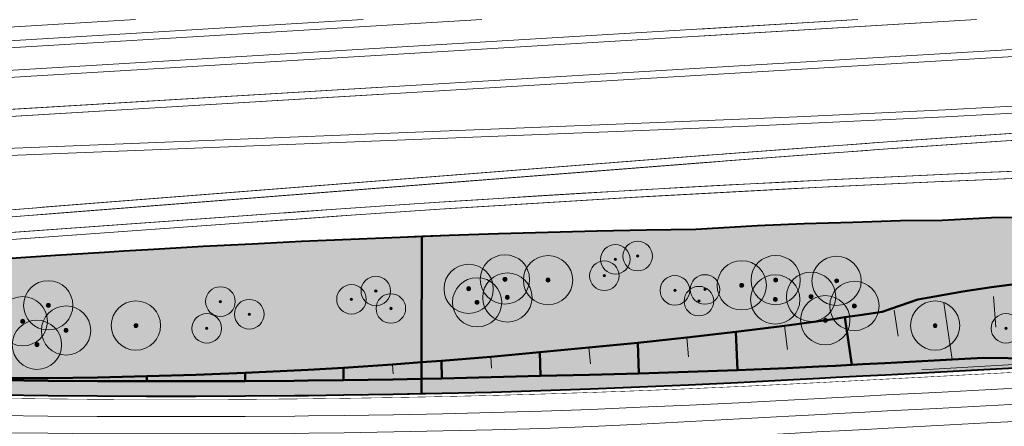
# Model space of a CAD drawing. Header units: metres. Extents: x 118946 to 119657, y 483154 to 483542.
# Tile 52 of 73: x 119187 to 119387, y 483459 to 483542. Entities that reach past the tile are written whole.
import ezdxf

# ---------------------------------------------------------------- set-up
doc = ezdxf.new("R2010")
doc.units = ezdxf.units.M
doc.header["$LTSCALE"] = 500
doc.header["$MEASUREMENT"] = 0
for name, color, linetype, lineweight, true_color in [('B-PV-VW-MARKERING_LANGS_STREEP_33-G', 7, 'VW-3-3_STREEP-B', 0, 0xfafafa), ('B-PV-VW-MARKERING_LANGS_STREEP_DOORGETROKKEN_010-G', 7, 'Continuous', 0, 0xfafafa), ('N-PV-AL-FILL_BERM-O', 7, 'Continuous', 40, 0xacbd88), ('N-PV-AL-FILL_SPOOR-O', 7, 'Continuous', 40, 0xe5e0d9), ('N-PV-AL-FILL_WEG-O', 7, 'Continuous', 40, 0xc8c8c8)]:
    doc.layers.add(name, color=color, linetype=linetype, lineweight=lineweight, true_color=true_color)
for name, color, linetype, lineweight in [('N-PV-GR-BOOM-S', 89, 'Continuous', 0), ('N-PV-GW-TALUDARCERING-G', 8, 'Continuous', 0), ('N-PV-OG-WEG_SPOOR_TREIN-G', 252, 'Continuous', 0), ('N-PV-OG-WEG_STROOMWEG-G', 8, 'Continuous', 0)]:
    doc.layers.add(name, color=color, linetype=linetype, lineweight=lineweight)
doc.linetypes.add('VW-3-3_STREEP-B', pattern='A,-1.5,[27,dgnlstyle-VW-AMSTERDAM.shx,S=0.02381,R=0,X=0,Y=0],-4.5', length=6)

# ---------------------------------------------------------------- blocks, each defined once
blk = doc.blocks.new('SGR-BOOM001_BOVENAANZICHT_4')
at = {"layer": 'N-PV-GR-BOOM-S', "ltscale": 0.001, "transparency": 33554585}
h = blk.add_hatch(color=256, dxfattribs=at)
edge = h.paths.add_edge_path()
edge.add_arc((0, 0), 5, 0, 360)
h = blk.add_hatch(color=256, dxfattribs=at)
edge = h.paths.add_edge_path()
edge.add_arc((0, 0), 0.4, 0, 360)
for radius in [5, 0.4]:
    blk.add_circle((0, 0), radius, dxfattribs=at)
blk = doc.blocks.new('SGR-BOOM001_BOVENAANZICHT_5')
at = {"layer": 'N-PV-GR-BOOM-S', "ltscale": 0.000751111, "transparency": 33554585}
h = blk.add_hatch(color=256, dxfattribs=at)
edge = h.paths.add_edge_path()
edge.add_arc((0, 0), 5, 0, 360)
h = blk.add_hatch(color=256, dxfattribs=at)
edge = h.paths.add_edge_path()
edge.add_arc((0, 0), 0.4, 0, 360)
for radius in [5, 0.4]:
    blk.add_circle((0, 0), radius, dxfattribs=at)

msp = doc.modelspace()

# ---------------------------------------------------------------- hatches: boundary and pattern name
at = {"layer": 'N-PV-AL-FILL_BERM-O', "ltscale": 0.001}
for points in [[(119268.37, 483472.18), (119268.43, 483497.69), (119274.02, 483497.9), (119284.01, 483498.23), (119294.01, 483498.52), (119304.01, 483498.77), (119314, 483498.98), (119324, 483499.15), (119336.53, 483499.91), (119346.01, 483500.3), (119355.86, 483500.54), (119365.55, 483500.87), (119374.01, 483500.97), (119383.99, 483501.53), (119384.02, 483501.53), (119397.75, 483501.67), (119410.59, 483501.96), (119421.37, 483501.96), (119421.35, 483491.14), (119418.14, 483490.92), (119415.65, 483490.75), (119413.15, 483490.57), (119412.88, 483490.55), (119410.66, 483490.38), (119408.17, 483490.19), (119407.07, 483490.1), (119405.68, 483489.98), (119403.17, 483489.74), (119401.28, 483489.57), (119398.19, 483489.23), (119395.71, 483488.95), (119395.5, 483488.93), (119389.73, 483488.21), (119383.96, 483487.42), (119378.2, 483486.53), (119372.47, 483485.56), (119369.05, 483484.92), (119361.82, 483482.42), (119357.27, 483481.75), (119354.23, 483481.31), (119351.88, 483480.97), (119348.5, 483480.49), (119342, 483479.58), (119332.14, 483478.36), (119322.21, 483477.21), (119312.28, 483476.16), (119302.34, 483475.16), (119292.38, 483474.25), (119282.41, 483473.32), (119272.46, 483472.49)], [(119178.77, 483468.96), (119172.68, 483468.97), (119162.66, 483468.98), (119152.65, 483469), (119142.63, 483469.02), (119137.85, 483469.03), (119137.9, 483489.91), (119144.25, 483490.36), (119152.11, 483490.93), (119154.22, 483491.08), (119164.2, 483491.8), (119174.17, 483492.5), (119184.15, 483493.19), (119194.12, 483493.86), (119204.1, 483494.5), (119207.98, 483494.74), (119214.09, 483495.1), (119224.07, 483495.67), (119234.06, 483496.19), (119244.04, 483496.68), (119254.03, 483497.12), (119264.03, 483497.53), (119268.43, 483497.69), (119268.37, 483472.18), (119262.5, 483471.73), (119252.53, 483471.06), (119245.38, 483470.65), (119242.56, 483470.5), (119232.59, 483470.05), (119222.61, 483469.63), (119212.63, 483469.34), (119202.65, 483469.11), (119192.67, 483468.99), (119182.68, 483468.96)], [(119268.36, 483465.83), (119268.37, 483468.83), (119272.53, 483468.91), (119272.53, 483468.91), (119282.52, 483469.15), (119292.49, 483469.43), (119292.5, 483469.43), (119302.48, 483469.66), (119312.46, 483469.93), (119312.48, 483469.93), (119322.44, 483470.24), (119332.42, 483470.58), (119332.44, 483470.59), (119342.4, 483470.97), (119348.97, 483471.31), (119352.38, 483471.49), (119355.64, 483471.66), (119357.8, 483471.77), (119362.37, 483472.01), (119372.35, 483472.54), (119375.98, 483472.73), (119382.34, 483473.06), (119392.36, 483472.98), (119395.54, 483472.95), (119396, 483472.95), (119396.59, 483472.98), (119395.71, 483488.95), (119398.19, 483489.23), (119401.28, 483489.57), (119403.17, 483489.74), (119405.68, 483489.98), (119407.07, 483490.1), (119408.17, 483490.19), (119410.66, 483490.38), (119412.88, 483490.55), (119413.15, 483490.57), (119415.65, 483490.75), (119418.14, 483490.92), (119423.12, 483491.27), (119427.68, 483491.59), (119440.58, 483492.47), (119442.49, 483492.6), (119445.57, 483492.8), (119446.73, 483492.88), (119448.06, 483492.97), (119453.07, 483493.31), (119458.05, 483493.64), (119465.53, 483494.15), (119466.49, 483476.86), (119461.5, 483476.6), (119456.49, 483476.33), (119451.5, 483476.07), (119450.93, 483476.04), (119450.99, 483475.05), (119442.41, 483474.6), (119432.38, 483474.06), (119423.51, 483473.59), (119395.58, 483472.13), (119395.61, 483471.62), (119395.63, 483471.41), (119392.45, 483471.24), (119382.46, 483470.72), (119372.48, 483470.19), (119362.49, 483469.67), (119357.92, 483469.43), (119352.5, 483469.14), (119349.1, 483468.96), (119342.52, 483468.63), (119332.54, 483468.11), (119322.55, 483467.63), (119312.57, 483467.19), (119302.58, 483466.79), (119292.59, 483466.43), (119282.59, 483466.15), (119272.6, 483465.92)], [(119355.64, 483471.66), (119354.23, 483481.31), (119357.27, 483481.75), (119361.82, 483482.42), (119369.05, 483484.92), (119372.47, 483485.56), (119378.2, 483486.53), (119383.96, 483487.42), (119389.73, 483488.21), (119395.5, 483488.93), (119395.71, 483488.95), (119396.59, 483472.98), (119396, 483472.95), (119395.54, 483472.95), (119392.36, 483472.98), (119382.34, 483473.06), (119375.98, 483472.73), (119372.35, 483472.54), (119362.37, 483472.01), (119357.8, 483471.77)], [(119332.44, 483470.59), (119332.14, 483478.36), (119342, 483479.58), (119348.5, 483480.49), (119351.88, 483480.97), (119354.23, 483481.31), (119355.64, 483471.66), (119352.38, 483471.49), (119348.97, 483471.31), (119342.4, 483470.97)], [(119312.48, 483469.93), (119312.28, 483476.16), (119322.21, 483477.21), (119332.14, 483478.36), (119332.44, 483470.59), (119332.42, 483470.58), (119322.44, 483470.24)], [(119292.49, 483469.43), (119292.38, 483474.25), (119302.34, 483475.16), (119312.28, 483476.16), (119312.48, 483469.93), (119312.46, 483469.93), (119302.48, 483469.66), (119292.5, 483469.43)], [(119268.37, 483468.83), (119268.37, 483472.18), (119272.46, 483472.49), (119272.53, 483468.91)], [(119272.53, 483468.91), (119272.46, 483472.49), (119282.41, 483473.32), (119292.38, 483474.25), (119292.49, 483469.43), (119282.52, 483469.15), (119272.53, 483468.91)], [(119232.6, 483468.36), (119232.59, 483470.05), (119242.56, 483470.5), (119245.38, 483470.65), (119252.53, 483471.06), (119252.56, 483468.56), (119245.4, 483468.47), (119242.58, 483468.44), (119232.6, 483468.36)], [(119252.56, 483468.56), (119252.53, 483471.06), (119262.5, 483471.73), (119268.37, 483472.18), (119268.37, 483468.83), (119262.55, 483468.72), (119252.57, 483468.56)], [(119222.62, 483465.32), (119212.62, 483465.32), (119202.63, 483465.36), (119192.63, 483465.44), (119182.63, 483465.57), (119178.71, 483465.62), (119172.64, 483465.71), (119162.63, 483465.83), (119152.63, 483465.9), (119142.63, 483465.93), (119137.84, 483465.93), (119137.85, 483468.93), (119142.63, 483468.93), (119152.65, 483468.9), (119162.66, 483468.82), (119172.67, 483468.71), (119178.76, 483468.62), (119182.68, 483468.57), (119192.66, 483468.44), (119202.65, 483468.36), (119212.63, 483468.32), (119212.66, 483468.32), (119222.62, 483468.32), (119232.6, 483468.36), (119232.6, 483468.36), (119242.58, 483468.44), (119245.4, 483468.47), (119252.56, 483468.56), (119252.57, 483468.56), (119262.55, 483468.72), (119268.37, 483468.83), (119268.36, 483465.83), (119262.61, 483465.72), (119252.61, 483465.56), (119245.43, 483465.47), (119242.61, 483465.44), (119232.62, 483465.36)], [(119212.66, 483468.32), (119212.63, 483468.32), (119202.65, 483468.36), (119192.66, 483468.44), (119182.68, 483468.57), (119178.76, 483468.62), (119172.67, 483468.71), (119162.66, 483468.82), (119152.65, 483468.9), (119142.63, 483468.93), (119137.85, 483468.93), (119137.85, 483469.03), (119142.63, 483469.02), (119152.65, 483469), (119162.66, 483468.98), (119172.68, 483468.97), (119178.77, 483468.96), (119182.68, 483468.96), (119192.67, 483468.99), (119202.65, 483469.11), (119212.63, 483469.34)], [(119222.62, 483468.32), (119212.66, 483468.32), (119212.63, 483469.34), (119222.61, 483469.63), (119232.59, 483470.05), (119232.6, 483468.36)]]:
    msp.add_hatch(color=256, dxfattribs=at).paths.add_polyline_path(points)

# ---------------------------------------------------------------- linework, layer by layer
at = {"layer": 'B-PV-VW-MARKERING_LANGS_STREEP_33-G', "flags": 128}
for points in [[(118946.31, 483454.27), (118953.05, 483454.79), (118963.01, 483455.51), (118972.97, 483456.2), (118982.94, 483456.84), (118992.91, 483457.45), (119002.88, 483458.02), (119012.85, 483458.54), (119022.83, 483459.03), (119032.8, 483459.48), (119042.78, 483459.88), (119052.76, 483460.25), (119062.74, 483460.58), (119072.72, 483460.86), (119082.71, 483461.11), (119092.69, 483461.32), (119102.68, 483461.49), (119112.66, 483461.61), (119122.65, 483461.7), (119132.63, 483461.75), (119132.85, 483461.75), (119133.06, 483461.75), (119142.62, 483461.76), (119152.61, 483461.72), (119162.59, 483461.65), (119172.58, 483461.54), (119178.65, 483461.45), (119182.58, 483461.39), (119192.59, 483461.27), (119202.6, 483461.19), (119212.62, 483461.15), (119222.63, 483461.15), (119232.64, 483461.19), (119242.66, 483461.26), (119245.48, 483461.29), (119252.67, 483461.38), (119262.68, 483461.54), (119272.69, 483461.74), (119282.7, 483461.98), (119292.71, 483462.26), (119302.72, 483462.63), (119312.72, 483463.04), (119322.73, 483463.49), (119332.73, 483463.98), (119342.73, 483464.51), (119349.31, 483464.84), (119352.72, 483465.02), (119358.14, 483465.31), (119362.71, 483465.55), (119372.69, 483466.07), (119382.68, 483466.6), (119392.67, 483467.12), (119396.3, 483467.31), (119402.65, 483467.65), (119412.64, 483468.17), (119422.62, 483468.7), (119432.61, 483469.22), (119442.6, 483469.75), (119452.58, 483470.27), (119462.57, 483470.8), (119472.56, 483471.32), (119482.54, 483471.85), (119492.53, 483472.37), (119502.51, 483472.9), (119505.85, 483473.07), (119506.26, 483473.09)], [(118946.31, 483454.27), (118953.05, 483454.79), (118963.01, 483455.51), (118972.97, 483456.2), (118982.94, 483456.84), (118992.91, 483457.45), (119002.88, 483458.02), (119012.85, 483458.54), (119022.83, 483459.03), (119032.8, 483459.48), (119042.78, 483459.88), (119052.76, 483460.25), (119062.74, 483460.58), (119072.72, 483460.86), (119082.71, 483461.11), (119092.69, 483461.32), (119102.68, 483461.49), (119112.66, 483461.61), (119122.65, 483461.7), (119132.63, 483461.75), (119132.85, 483461.75), (119133.06, 483461.75), (119142.62, 483461.76), (119152.61, 483461.72), (119162.59, 483461.65), (119172.58, 483461.54), (119178.65, 483461.45), (119182.58, 483461.39), (119192.59, 483461.27), (119202.6, 483461.19), (119212.62, 483461.15), (119222.63, 483461.15), (119232.64, 483461.19), (119242.66, 483461.26), (119245.48, 483461.29), (119252.67, 483461.38), (119262.68, 483461.54), (119272.69, 483461.74), (119282.7, 483461.98), (119292.71, 483462.26), (119302.72, 483462.63), (119312.72, 483463.04), (119322.73, 483463.49), (119332.73, 483463.98), (119342.73, 483464.51), (119349.31, 483464.84), (119352.72, 483465.02), (119358.14, 483465.31), (119362.71, 483465.55), (119372.69, 483466.07), (119382.68, 483466.6), (119392.67, 483467.12), (119396.3, 483467.31), (119402.65, 483467.65), (119412.64, 483468.17), (119422.62, 483468.7), (119432.61, 483469.22), (119442.6, 483469.75), (119452.58, 483470.27), (119462.57, 483470.8), (119472.56, 483471.32), (119482.54, 483471.85), (119492.53, 483472.37), (119502.51, 483472.9), (119505.85, 483473.07), (119506.26, 483473.09)], [(118946.31, 483450.76), (118953.31, 483451.3), (118963.26, 483452.02), (118973.21, 483452.71), (118983.16, 483453.35), (118993.11, 483453.96), (119003.07, 483454.52), (119013.03, 483455.05), (119022.99, 483455.53), (119032.95, 483455.98), (119042.92, 483456.39), (119052.88, 483456.75), (119062.85, 483457.08), (119072.82, 483457.37), (119082.79, 483457.61), (119092.76, 483457.82), (119102.73, 483457.99), (119112.7, 483458.11), (119122.67, 483458.2), (119132.64, 483458.25), (119132.86, 483458.25), (119133.07, 483458.25), (119142.62, 483458.26), (119152.59, 483458.22), (119162.56, 483458.15), (119172.53, 483458.04), (119178.59, 483457.95), (119182.53, 483457.89), (119192.55, 483457.77), (119202.58, 483457.69), (119212.61, 483457.65), (119222.64, 483457.65), (119232.66, 483457.69), (119242.69, 483457.76), (119245.52, 483457.79), (119252.72, 483457.88), (119262.74, 483458.04), (119272.77, 483458.24), (119282.79, 483458.48), (119292.82, 483458.76), (119302.84, 483459.18), (119312.85, 483459.64), (119322.87, 483460.14), (119332.88, 483460.68), (119342.89, 483461.26), (119349.48, 483461.6), (119352.89, 483461.78), (119358.31, 483462.06), (119362.88, 483462.3), (119372.86, 483462.83), (119382.85, 483463.35), (119392.84, 483463.88), (119396.47, 483464.07), (119402.82, 483464.4), (119412.81, 483464.93), (119422.8, 483465.45), (119432.78, 483465.98), (119442.77, 483466.5), (119452.75, 483467.03), (119462.74, 483467.55), (119472.73, 483468.08), (119482.71, 483468.6), (119492.7, 483469.13), (119502.69, 483469.65), (119506.02, 483469.83), (119506.43, 483469.85)], [(118946.31, 483450.76), (118953.31, 483451.3), (118963.26, 483452.02), (118973.21, 483452.71), (118983.16, 483453.35), (118993.11, 483453.96), (119003.07, 483454.52), (119013.03, 483455.05), (119022.99, 483455.53), (119032.95, 483455.98), (119042.92, 483456.39), (119052.88, 483456.75), (119062.85, 483457.08), (119072.82, 483457.37), (119082.79, 483457.61), (119092.76, 483457.82), (119102.73, 483457.99), (119112.7, 483458.11), (119122.67, 483458.2), (119132.64, 483458.25), (119132.86, 483458.25), (119133.07, 483458.25), (119142.62, 483458.26), (119152.59, 483458.22), (119162.56, 483458.15), (119172.53, 483458.04), (119178.59, 483457.95), (119182.53, 483457.89), (119192.55, 483457.77), (119202.58, 483457.69), (119212.61, 483457.65), (119222.64, 483457.65), (119232.66, 483457.69), (119242.69, 483457.76), (119245.52, 483457.79), (119252.72, 483457.88), (119262.74, 483458.04), (119272.77, 483458.24), (119282.79, 483458.48), (119292.82, 483458.76), (119302.84, 483459.18), (119312.85, 483459.64), (119322.87, 483460.14), (119332.88, 483460.68), (119342.89, 483461.26), (119349.48, 483461.6), (119352.89, 483461.78), (119358.31, 483462.06), (119362.88, 483462.3), (119372.86, 483462.83), (119382.85, 483463.35), (119392.84, 483463.88), (119396.47, 483464.07), (119402.82, 483464.4), (119412.81, 483464.93), (119422.8, 483465.45), (119432.78, 483465.98), (119442.77, 483466.5), (119452.75, 483467.03), (119462.74, 483467.55), (119472.73, 483468.08), (119482.71, 483468.6), (119492.7, 483469.13), (119502.69, 483469.65), (119506.02, 483469.83), (119506.43, 483469.85)], [(118946.31, 483447.25), (118953.57, 483447.81), (118963.51, 483448.53), (118973.44, 483449.21), (118983.38, 483449.86), (118993.32, 483450.46), (119003.26, 483451.03), (119013.21, 483451.55), (119023.15, 483452.04), (119033.1, 483452.48), (119043.05, 483452.89), (119053, 483453.25), (119062.96, 483453.58), (119072.91, 483453.87), (119082.87, 483454.11), (119092.82, 483454.32), (119102.78, 483454.49), (119112.74, 483454.61), (119122.7, 483454.7), (119132.65, 483454.75), (119132.87, 483454.75), (119133.08, 483454.75), (119142.61, 483454.76), (119152.57, 483454.72), (119162.53, 483454.65), (119172.49, 483454.54), (119178.54, 483454.45), (119182.48, 483454.39), (119192.52, 483454.27), (119202.56, 483454.19), (119212.6, 483454.15), (119222.64, 483454.15), (119232.68, 483454.19), (119242.72, 483454.26), (119245.56, 483454.29), (119252.77, 483454.38), (119262.81, 483454.54), (119272.84, 483454.74), (119282.88, 483454.98), (119292.92, 483455.26), (119302.95, 483455.68), (119312.99, 483456.14), (119323.01, 483456.64), (119333.04, 483457.18), (119343.06, 483457.76), (119349.67, 483458.1), (119353.08, 483458.28), (119358.49, 483458.57), (119363.06, 483458.81), (119373.05, 483459.33), (119383.03, 483459.86), (119393.02, 483460.38), (119396.65, 483460.57), (119403.01, 483460.91), (119412.99, 483461.43), (119422.98, 483461.96), (119432.97, 483462.48), (119442.95, 483463.01), (119452.94, 483463.53), (119462.92, 483464.06), (119472.91, 483464.58), (119482.9, 483465.11), (119492.88, 483465.63), (119502.87, 483466.16), (119506.21, 483466.33), (119506.62, 483466.35)], [(118946.31, 483447.25), (118953.57, 483447.81), (118963.51, 483448.53), (118973.44, 483449.21), (118983.38, 483449.86), (118993.32, 483450.46), (119003.26, 483451.03), (119013.21, 483451.55), (119023.15, 483452.04), (119033.1, 483452.48), (119043.05, 483452.89), (119053, 483453.25), (119062.96, 483453.58), (119072.91, 483453.87), (119082.87, 483454.11), (119092.82, 483454.32), (119102.78, 483454.49), (119112.74, 483454.61), (119122.7, 483454.7), (119132.65, 483454.75), (119132.87, 483454.75), (119133.08, 483454.75), (119142.61, 483454.76), (119152.57, 483454.72), (119162.53, 483454.65), (119172.49, 483454.54), (119178.54, 483454.45), (119182.48, 483454.39), (119192.52, 483454.27), (119202.56, 483454.19), (119212.6, 483454.15), (119222.64, 483454.15), (119232.68, 483454.19), (119242.72, 483454.26), (119245.56, 483454.29), (119252.77, 483454.38), (119262.81, 483454.54), (119272.84, 483454.74), (119282.88, 483454.98), (119292.92, 483455.26), (119302.95, 483455.68), (119312.99, 483456.14), (119323.01, 483456.64), (119333.04, 483457.18), (119343.06, 483457.76), (119349.67, 483458.1), (119353.08, 483458.28), (119358.49, 483458.57), (119363.06, 483458.81), (119373.05, 483459.33), (119383.03, 483459.86), (119393.02, 483460.38), (119396.65, 483460.57), (119403.01, 483460.91), (119412.99, 483461.43), (119422.98, 483461.96), (119432.97, 483462.48), (119442.95, 483463.01), (119452.94, 483463.53), (119462.92, 483464.06), (119472.91, 483464.58), (119482.9, 483465.11), (119492.88, 483465.63), (119502.87, 483466.16), (119506.21, 483466.33), (119506.62, 483466.35)]]:
    msp.add_lwpolyline(points, dxfattribs=at)
at = {"layer": 'B-PV-VW-MARKERING_LANGS_STREEP_DOORGETROKKEN_010-G', "const_width": 0.1, "flags": 128}
msp.add_lwpolyline([(119182.62, 483464.87), (119192.62, 483464.75), (119202.62, 483464.66), (119212.62, 483464.62), (119222.62, 483464.62), (119232.62, 483464.66), (119242.62, 483464.74), (119245.44, 483464.77), (119252.62, 483464.86), (119262.62, 483465.02), (119272.62, 483465.22), (119282.61, 483465.45), (119292.61, 483465.73), (119302.6, 483466.05), (119312.6, 483466.41), (119322.59, 483466.81), (119332.58, 483467.25), (119342.57, 483467.73), (119349.14, 483468.06), (119352.55, 483468.24), (119357.97, 483468.53), (119362.54, 483468.77), (119372.52, 483469.29), (119382.51, 483469.82), (119392.5, 483470.34)], dxfattribs=at)
at = {"layer": 'N-PV-AL-FILL_BERM-O', "ltscale": 0.001, "flags": 128}
for points in [[(119397.75, 483501.67), (119384.02, 483501.53), (119383.99, 483501.53), (119374.01, 483500.97), (119365.55, 483500.87), (119365.55, 483500.87), (119355.86, 483500.54), (119346.01, 483500.3), (119336.53, 483499.91), (119324, 483499.15), (119314, 483498.98), (119304.01, 483498.77), (119294.01, 483498.52), (119284.01, 483498.23), (119274.02, 483497.9), (119268.43, 483497.69), (119268.37, 483472.18), (119272.46, 483472.49), (119282.41, 483473.32), (119292.38, 483474.25), (119302.34, 483475.16), (119312.28, 483476.16), (119322.21, 483477.21), (119332.14, 483478.36), (119342, 483479.58), (119348.5, 483480.49), (119351.88, 483480.97), (119354.23, 483481.31), (119357.27, 483481.75), (119361.82, 483482.42), (119369.05, 483484.92), (119372.47, 483485.56), (119378.2, 483486.53), (119383.96, 483487.42), (119389.73, 483488.21)], [(119182.68, 483468.96), (119192.67, 483468.99), (119202.65, 483469.11), (119212.63, 483469.34), (119222.61, 483469.63), (119232.59, 483470.05), (119242.56, 483470.5), (119245.38, 483470.65), (119252.53, 483471.06), (119262.5, 483471.73), (119268.37, 483472.18), (119268.43, 483497.69), (119264.03, 483497.53), (119254.03, 483497.12), (119244.04, 483496.68), (119234.06, 483496.19), (119224.07, 483495.67), (119214.09, 483495.1), (119207.98, 483494.74), (119204.1, 483494.5), (119194.12, 483493.86), (119184.15, 483493.19)], [(119392.36, 483472.98), (119382.34, 483473.06), (119375.98, 483472.73), (119372.35, 483472.54), (119362.37, 483472.01), (119357.8, 483471.77), (119355.64, 483471.66), (119352.38, 483471.49), (119348.97, 483471.31), (119342.4, 483470.97), (119332.44, 483470.59), (119332.42, 483470.58), (119322.44, 483470.24), (119312.48, 483469.93), (119312.46, 483469.93), (119302.48, 483469.66), (119292.5, 483469.43), (119292.49, 483469.43), (119282.52, 483469.15), (119272.53, 483468.91), (119272.53, 483468.91), (119268.37, 483468.83), (119268.36, 483465.83), (119272.6, 483465.92), (119282.59, 483466.15), (119292.59, 483466.43), (119302.58, 483466.79), (119312.57, 483467.19), (119322.55, 483467.63), (119332.54, 483468.11), (119342.52, 483468.63), (119349.1, 483468.96), (119352.5, 483469.14), (119357.92, 483469.43), (119362.49, 483469.67), (119372.48, 483470.19), (119382.46, 483470.72), (119392.45, 483471.24)], [(119182.63, 483465.57), (119192.63, 483465.44), (119202.63, 483465.36), (119212.62, 483465.32), (119222.62, 483465.32), (119232.62, 483465.36), (119242.61, 483465.44), (119245.43, 483465.47), (119252.61, 483465.56), (119262.61, 483465.72), (119268.36, 483465.83), (119268.37, 483468.83), (119262.55, 483468.72), (119252.57, 483468.56), (119252.56, 483468.56), (119245.4, 483468.47), (119242.58, 483468.44), (119232.6, 483468.36), (119232.6, 483468.36), (119222.62, 483468.32), (119212.66, 483468.32), (119212.63, 483468.32), (119202.65, 483468.36), (119192.66, 483468.44), (119182.68, 483468.57)]]:
    msp.add_lwpolyline(points, dxfattribs=at)
for points in [[(119395.71, 483488.95), (119395.5, 483488.93), (119389.73, 483488.21), (119383.96, 483487.42), (119378.2, 483486.53), (119372.47, 483485.56), (119369.05, 483484.92), (119361.82, 483482.42), (119357.27, 483481.75), (119354.23, 483481.31), (119355.64, 483471.66), (119357.8, 483471.77), (119362.37, 483472.01), (119372.35, 483472.54), (119375.98, 483472.73), (119382.34, 483473.06), (119392.36, 483472.98), (119395.54, 483472.95), (119396, 483472.95), (119396.59, 483472.98), (119395.71, 483488.95)], [(119342.4, 483470.97), (119348.97, 483471.31), (119352.38, 483471.49), (119355.64, 483471.66), (119354.23, 483481.31), (119351.88, 483480.97), (119348.5, 483480.49), (119342, 483479.58), (119332.14, 483478.36), (119332.44, 483470.59), (119342.4, 483470.97)], [(119312.48, 483469.93), (119322.44, 483470.24), (119332.42, 483470.58), (119332.44, 483470.59), (119332.14, 483478.36), (119322.21, 483477.21), (119312.28, 483476.16), (119312.48, 483469.93)], [(119292.49, 483469.43), (119292.5, 483469.43), (119302.48, 483469.66), (119312.46, 483469.93), (119312.48, 483469.93), (119312.28, 483476.16), (119302.34, 483475.16), (119292.38, 483474.25), (119292.49, 483469.43)], [(119272.46, 483472.49), (119268.37, 483472.18), (119268.37, 483468.83), (119272.53, 483468.91), (119272.46, 483472.49)], [(119272.53, 483468.91), (119282.52, 483469.15), (119292.49, 483469.43), (119292.38, 483474.25), (119282.41, 483473.32), (119272.46, 483472.49), (119272.53, 483468.91), (119272.53, 483468.91)], [(119232.6, 483468.36), (119232.6, 483468.36), (119242.58, 483468.44), (119245.4, 483468.47), (119252.56, 483468.56), (119252.53, 483471.06), (119245.38, 483470.65), (119242.56, 483470.5), (119232.59, 483470.05), (119232.6, 483468.36)], [(119252.56, 483468.56), (119252.57, 483468.56), (119262.55, 483468.72), (119268.37, 483468.83), (119268.37, 483472.18), (119262.5, 483471.73), (119252.53, 483471.06), (119252.56, 483468.56)], [(119212.63, 483469.34), (119202.65, 483469.11), (119192.67, 483468.99), (119182.68, 483468.96), (119178.77, 483468.96), (119172.68, 483468.97), (119162.66, 483468.98), (119152.65, 483469), (119142.63, 483469.02), (119137.85, 483469.03), (119137.85, 483468.93), (119142.63, 483468.93), (119152.65, 483468.9), (119162.66, 483468.82), (119172.67, 483468.71), (119178.76, 483468.62), (119182.68, 483468.57), (119192.66, 483468.44), (119202.65, 483468.36), (119212.63, 483468.32), (119212.66, 483468.32), (119212.63, 483469.34)], [(119222.62, 483468.32), (119232.6, 483468.36), (119232.59, 483470.05), (119222.61, 483469.63), (119212.63, 483469.34), (119212.66, 483468.32), (119222.62, 483468.32)]]:
    msp.add_lwpolyline(points, close=True, dxfattribs=at)
at = {"layer": 'N-PV-AL-FILL_SPOOR-O', "flags": 128}
msp.add_lwpolyline([(119397.75, 483501.67), (119384.02, 483501.53), (119383.99, 483501.53), (119374.01, 483500.97), (119365.55, 483500.87), (119355.86, 483500.54), (119346.01, 483500.3), (119336.53, 483499.91), (119324, 483499.15), (119314, 483498.98), (119304.01, 483498.77), (119294.01, 483498.52), (119284.01, 483498.23), (119274.02, 483497.9), (119264.03, 483497.53), (119254.03, 483497.12), (119244.04, 483496.68), (119234.06, 483496.19), (119224.07, 483495.67), (119214.09, 483495.1), (119207.98, 483494.74), (119204.1, 483494.5), (119194.12, 483493.86), (119184.15, 483493.19)], dxfattribs=at)
at = {"layer": 'N-PV-AL-FILL_WEG-O', "ltscale": 0.001, "flags": 128}
msp.add_lwpolyline([(119182.63, 483465.57), (119192.63, 483465.44), (119202.63, 483465.36), (119212.62, 483465.32), (119222.62, 483465.32), (119232.62, 483465.36), (119242.61, 483465.44), (119245.43, 483465.47), (119252.61, 483465.56), (119262.61, 483465.72), (119272.6, 483465.92), (119282.59, 483466.15), (119292.59, 483466.43), (119302.58, 483466.79), (119312.57, 483467.19), (119322.55, 483467.63), (119332.54, 483468.11), (119342.52, 483468.63), (119349.1, 483468.96), (119352.5, 483469.14), (119357.92, 483469.43), (119362.49, 483469.67), (119372.48, 483470.19), (119382.46, 483470.72), (119392.45, 483471.24)], dxfattribs=at)
at = {"layer": 'N-PV-GW-TALUDARCERING-G', "flags": 128}
for points in [[(119369.05, 483484.92), (119372.47, 483485.56), (119378.2, 483486.53), (119383.96, 483487.42), (119389.73, 483488.21), (119395.5, 483488.93), (119401.28, 483489.57), (119407.07, 483490.1), (119412.88, 483490.55), (119427.68, 483491.59), (119442.49, 483492.6), (119446.73, 483492.88), (119469.08, 483494.39), (119485.5, 483495.34), (119486.46, 483477.91)], [(119369.05, 483484.92), (119372.47, 483485.56), (119378.2, 483486.53), (119383.96, 483487.42), (119389.73, 483488.21), (119395.5, 483488.93), (119401.28, 483489.57), (119407.07, 483490.1), (119412.88, 483490.55), (119427.68, 483491.59), (119442.49, 483492.6), (119446.73, 483492.88), (119469.08, 483494.39), (119485.5, 483495.34), (119486.46, 483477.91)], [(119369.05, 483484.92), (119372.47, 483485.56), (119378.2, 483486.53), (119383.96, 483487.42), (119389.73, 483488.21), (119395.5, 483488.93), (119401.28, 483489.57), (119407.07, 483490.1), (119412.88, 483490.55), (119427.68, 483491.59), (119442.49, 483492.6), (119446.73, 483492.88), (119469.08, 483494.39), (119485.5, 483495.34), (119485.5, 483495.34)], [(119182.68, 483468.96), (119192.67, 483468.99), (119202.65, 483469.11), (119212.63, 483469.34), (119222.61, 483469.63), (119232.59, 483470.05), (119242.56, 483470.5), (119245.38, 483470.65), (119252.53, 483471.06), (119262.5, 483471.73), (119272.46, 483472.49), (119282.41, 483473.32), (119292.38, 483474.25), (119302.34, 483475.16), (119312.28, 483476.16), (119322.21, 483477.21), (119332.14, 483478.36), (119342, 483479.58), (119348.5, 483480.49), (119351.88, 483480.97), (119357.27, 483481.75), (119361.82, 483482.42), (119369.05, 483484.92), (119369.05, 483484.92), (119369.05, 483484.92), (119369.05, 483484.92), (119369.05, 483484.92)], [(119384.4, 483485.53), (119384.86, 483479.29)], [(119364.28, 483482.78), (119365.06, 483477.49)], [(119374.33, 483484.26), (119375.98, 483472.73)], [(119354.23, 483481.31), (119355.64, 483471.66)], [(119332.14, 483478.36), (119332.44, 483470.59)], [(119342, 483479.58), (119342.6, 483474.78)], [(119322.21, 483477.21), (119322.54, 483473.31)], [(119302.34, 483475.16), (119302.63, 483471.86)], [(119312.28, 483476.16), (119312.48, 483469.93)], [(119182.68, 483468.57), (119192.66, 483468.44), (119202.65, 483468.36), (119212.63, 483468.32), (119222.62, 483468.32), (119232.6, 483468.36), (119242.58, 483468.44), (119245.4, 483468.47), (119252.57, 483468.56), (119262.55, 483468.72), (119272.53, 483468.91), (119282.52, 483469.15), (119292.5, 483469.43), (119302.48, 483469.66), (119312.46, 483469.93), (119322.44, 483470.24), (119332.42, 483470.58), (119342.4, 483470.97), (119348.97, 483471.31), (119352.38, 483471.49), (119357.8, 483471.77), (119362.37, 483472.01), (119372.35, 483472.54), (119382.34, 483473.06), (119392.36, 483472.98)], [(119272.46, 483472.49), (119272.53, 483468.91)], [(119282.41, 483473.32), (119282.58, 483470.96)], [(119292.38, 483474.25), (119292.49, 483469.43)], [(119252.53, 483471.06), (119252.56, 483468.56)], [(119262.5, 483471.73), (119262.6, 483469.86)], [(119395.58, 483472.13), (119369.84, 483470.65)], [(119212.63, 483469.34), (119212.66, 483468.32)], [(119232.59, 483470.05), (119232.6, 483468.36)]]:
    msp.add_lwpolyline(points, dxfattribs=at)
at = {"layer": 'N-PV-OG-WEG_SPOOR_TREIN-G', "ltscale": 0.002}
for p, q in [((119210.37, 483541.74), (119135.97, 483537.28)), ((119356.86, 483541.74), (119324.69, 483539.81)), ((119380.95, 483541.74), (119324.78, 483538.37))]:
    msp.add_line(p, q, dxfattribs=at)
at = {"layer": 'N-PV-OG-WEG_SPOOR_TREIN-G'}
for p, q in [((119256.53, 483541.74), (119158.05, 483535.84)), ((119280.62, 483541.74), (119158.13, 483534.4))]:
    msp.add_line(p, q, dxfattribs=at)
at = {"layer": 'N-PV-OG-WEG_SPOOR_TREIN-G', "ltscale": 0.002, "flags": 128}
for points in [[(119489.87, 483541.74), (119110.18, 483519.05), (119100.19, 483518.46), (119090.21, 483517.85), (119080.23, 483517.23), (119070.25, 483516.59), (119060.27, 483515.93), (119050.29, 483515.27), (119040.31, 483514.58), (119030.34, 483513.88), (119020.36, 483513.17), (119010.39, 483512.43), (119000.41, 483511.69), (118990.44, 483510.93), (118980.47, 483510.15), (118946.31, 483507.45)], [(119514.02, 483541.74), (119110.26, 483517.62), (119100.28, 483517.02), (119090.3, 483516.41), (119080.32, 483515.79), (119070.34, 483515.15), (119060.36, 483514.5), (119050.39, 483513.83), (119040.41, 483513.14), (119030.44, 483512.44), (119020.47, 483511.73), (119010.49, 483511), (119000.52, 483510.25), (118990.55, 483509.49), (118980.58, 483508.72), (118946.31, 483506.01)], [(119657.26, 483539.89), (119654.09, 483539.73), (119644.1, 483539.2), (119634.12, 483538.66), (119624.13, 483538.11), (119614.15, 483537.55), (119604.16, 483536.98), (119594.18, 483536.4), (119584.2, 483535.81), (119574.21, 483535.22), (119424.48, 483526.26), (119414.5, 483525.66), (119404.52, 483525.08), (119394.53, 483524.52), (119384.55, 483523.98), (119374.57, 483523.46), (119364.58, 483522.97), (119354.59, 483522.49), (119344.6, 483522.03), (119334.62, 483521.59), (119324.63, 483521.17), (119314.63, 483520.77), (119124.79, 483513.2)], [(119657.26, 483538.45), (119654.17, 483538.29), (119644.18, 483537.76), (119634.2, 483537.22), (119624.21, 483536.67), (119614.23, 483536.11), (119604.25, 483535.55), (119594.26, 483534.97), (119584.28, 483534.38), (119574.3, 483533.78), (119424.57, 483524.82), (119414.58, 483524.22), (119404.6, 483523.64), (119394.61, 483523.08), (119384.63, 483522.55), (119374.64, 483522.03), (119364.65, 483521.53), (119354.66, 483521.05), (119344.67, 483520.59), (119334.68, 483520.15), (119324.68, 483519.73), (119314.69, 483519.33), (119124.84, 483511.76)], [(119657.26, 483534.85), (119654.19, 483534.67), (119424.6, 483520.92), (119414.61, 483520.32), (119404.63, 483519.71), (119394.65, 483519.08), (119384.67, 483518.42), (119374.69, 483517.75), (119364.71, 483517.06), (119354.74, 483516.34), (119344.76, 483515.61), (119334.79, 483514.86), (119324.82, 483514.08), (119195.22, 483503.94), (119185.25, 483503.16)], [(119657.26, 483533.41), (119654.27, 483533.23), (119424.68, 483519.49), (119414.7, 483518.89), (119404.72, 483518.27), (119394.74, 483517.64), (119384.77, 483516.99), (119374.79, 483516.31), (119364.82, 483515.62), (119354.84, 483514.91), (119344.87, 483514.17), (119334.9, 483513.42), (119324.93, 483512.65), (119195.33, 483502.5), (119185.36, 483501.72)], [(118946.31, 483507.45), (118978.8, 483510.02), (118980.99, 483510.19), (118990.96, 483510.97), (119000.93, 483511.73), (119010.9, 483512.47), (119020.88, 483513.2), (119030.85, 483513.92), (119040.83, 483514.62), (119050.81, 483515.3), (119060.79, 483515.97), (119070.76, 483516.62), (119080.75, 483517.26), (119090.73, 483517.88), (119100.71, 483518.49), (119102.66, 483518.61), (119260.43, 483528.03)], [(118946.31, 483506.01), (118978.91, 483508.58), (118981.1, 483508.76), (118991.07, 483509.53), (119001.04, 483510.29), (119011.01, 483511.04), (119020.98, 483511.77), (119030.95, 483512.48), (119040.93, 483513.18), (119050.9, 483513.86), (119060.88, 483514.53), (119070.86, 483515.18), (119080.84, 483515.82), (119090.82, 483516.44), (119100.8, 483517.05), (119102.75, 483517.17), (119260.51, 483526.59)], [(119180.48, 483502.79), (119190.45, 483503.56), (119191.45, 483503.64), (119326.29, 483514.2), (119329.53, 483514.45), (119330.02, 483514.49), (119339.99, 483515.25), (119349.96, 483515.99), (119358.72, 483516.63), (119359.94, 483516.72), (119369.92, 483517.42), (119379.89, 483518.1), (119389.87, 483518.77), (119393.94, 483519.03), (119399.86, 483519.41), (119409.84, 483520.03), (119417.72, 483520.51), (119439.78, 483521.83)], [(119180.59, 483501.36), (119190.56, 483502.13), (119191.56, 483502.21), (119326.41, 483512.76), (119329.64, 483513.01), (119330.13, 483513.05), (119340.1, 483513.81), (119350.07, 483514.56), (119358.82, 483515.19), (119360.04, 483515.28), (119370.02, 483515.98), (119379.99, 483516.67), (119389.97, 483517.33), (119394.03, 483517.59), (119399.95, 483517.97), (119409.93, 483518.6), (119417.81, 483519.07), (119439.87, 483520.39)], [(119034.09, 483487.68), (119240.52, 483502.52), (119241.01, 483502.55), (119250.99, 483503.26), (119260.96, 483503.94), (119270.94, 483504.61), (119280.92, 483505.26), (119290.91, 483505.88), (119300.89, 483506.49), (119310.87, 483507.07), (119320.86, 483507.64), (119330.85, 483508.19), (119340.83, 483508.71), (119350.82, 483509.22), (119360.81, 483509.71), (119370.8, 483510.17), (119380.79, 483510.62), (119390.79, 483511.05)], [(119393.84, 483511.17), (119383.85, 483510.75), (119373.86, 483510.31), (119363.86, 483509.85), (119353.87, 483509.37), (119343.89, 483508.87), (119333.9, 483508.35), (119323.91, 483507.81), (119313.93, 483507.25), (119303.94, 483506.67), (119293.96, 483506.07), (119283.98, 483505.45), (119273.99, 483504.81), (119264.01, 483504.15), (119254.04, 483503.47), (119244.06, 483502.77), (119234.08, 483502.05), (119034.6, 483487.72)], [(119034.19, 483486.24), (119240.63, 483501.08), (119241.11, 483501.12), (119251.09, 483501.82), (119261.06, 483502.51), (119271.04, 483503.17), (119281.02, 483503.82), (119291, 483504.45), (119300.98, 483505.05), (119310.96, 483505.64), (119320.94, 483506.2), (119330.92, 483506.75), (119340.91, 483507.28), (119350.89, 483507.78), (119360.88, 483508.27), (119370.87, 483508.73), (119380.86, 483509.18), (119390.85, 483509.61)], [(119393.9, 483509.73), (119383.91, 483509.31), (119373.92, 483508.87), (119363.93, 483508.41), (119353.95, 483507.93), (119343.96, 483507.43), (119333.97, 483506.91), (119323.99, 483506.37), (119314.01, 483505.81), (119304.03, 483505.23), (119294.05, 483504.63), (119284.07, 483504.01), (119274.09, 483503.37), (119264.11, 483502.71), (119254.14, 483502.03), (119244.16, 483501.33), (119234.19, 483500.62), (119034.7, 483486.28)]]:
    msp.add_lwpolyline(points, dxfattribs=at)
at = {"layer": 'N-PV-OG-WEG_SPOOR_TREIN-G', "flags": 128}
for points in [[(118946.31, 483515.5), (118996.46, 483519.46), (119001.37, 483519.85), (119011.34, 483520.61), (119021.31, 483521.34), (119031.29, 483522.05), (119041.27, 483522.74), (119051.25, 483523.39), (119061.23, 483524.02), (119068.34, 483524.45), (119356.86, 483541.74)], [(118946.31, 483514.06), (118996.57, 483518.03), (119001.48, 483518.41), (119011.45, 483519.17), (119021.42, 483519.91), (119031.39, 483520.62), (119041.37, 483521.3), (119051.34, 483521.96), (119061.32, 483522.58), (119068.43, 483523.02), (119380.95, 483541.74)]]:
    msp.add_lwpolyline(points, dxfattribs=at)
at = {"layer": 'N-PV-OG-WEG_STROOMWEG-G', "flags": 128}
msp.add_lwpolyline([(119182.63, 483465.57), (119192.63, 483465.44), (119202.63, 483465.36), (119212.62, 483465.32), (119222.62, 483465.32), (119232.62, 483465.36), (119242.61, 483465.44), (119245.43, 483465.47), (119252.61, 483465.56), (119262.61, 483465.72), (119272.6, 483465.92), (119282.59, 483466.15), (119292.59, 483466.43), (119302.58, 483466.79), (119312.57, 483467.19), (119322.55, 483467.63), (119332.54, 483468.11), (119342.52, 483468.63), (119349.1, 483468.96), (119352.5, 483469.14), (119357.92, 483469.43), (119362.49, 483469.67), (119372.48, 483470.19), (119382.46, 483470.72), (119392.45, 483471.24)], dxfattribs=at)
msp.add_lwpolyline([(119182.63, 483465.57), (119192.63, 483465.44), (119202.63, 483465.36), (119212.62, 483465.32), (119222.62, 483465.32), (119232.62, 483465.36), (119242.61, 483465.44), (119245.43, 483465.47), (119252.61, 483465.56), (119262.61, 483465.72), (119272.6, 483465.92), (119282.59, 483466.15), (119292.59, 483466.43), (119302.58, 483466.79), (119312.57, 483467.19), (119322.55, 483467.63), (119332.54, 483468.11), (119342.52, 483468.63), (119349.1, 483468.96), (119352.5, 483469.14), (119357.92, 483469.43), (119362.49, 483469.67), (119372.48, 483470.19), (119382.46, 483470.72), (119392.45, 483471.24)], dxfattribs=at)

# ---------------------------------------------------------------- block references
at = {"layer": 'N-PV-GR-BOOM-S', "ltscale": 0.000751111, "transparency": 33554585, "xscale": 0.6, "yscale": 0.6, "zscale": 0.6}
for p in [(119312.22, 483493.74), (119307.69, 483493.08), (119305.46, 483489.75), (119259.11, 483486.66), (119319.77, 483486.78), (119325.87, 483486.97), (119227.59, 483484.51), (119254.17, 483484.97), (119324.64, 483484.6), (119233.44, 483481.94), (119262.16, 483483.1), (119224.82, 483479.07), (119386.92, 483479.07)]:
    msp.add_blockref('SGR-BOOM001_BOVENAANZICHT_5', p, dxfattribs=at)
at = {"layer": 'N-PV-GR-BOOM-S', "ltscale": 0.001, "transparency": 33554585}
for p in [(119285.3, 483489.01), (119294.04, 483488.86), (119333.33, 483487.81), (119340.21, 483488.88), (119352.56, 483488.72), (119277.94, 483487.1), (119285.79, 483485.34), (119347.39, 483485.49), (119192.67, 483483.74), (119279.66, 483484.36), (119340.13, 483484.94), (119356.18, 483483.62), (119187.49, 483480.51), (119210.45, 483479.64), (119350.28, 483480.72), (119372.56, 483479.64), (119196.28, 483478.64), (119190.38, 483475.74)]:
    msp.add_blockref('SGR-BOOM001_BOVENAANZICHT_4', p, dxfattribs=at)

doc.saveas('drawing.dxf')
